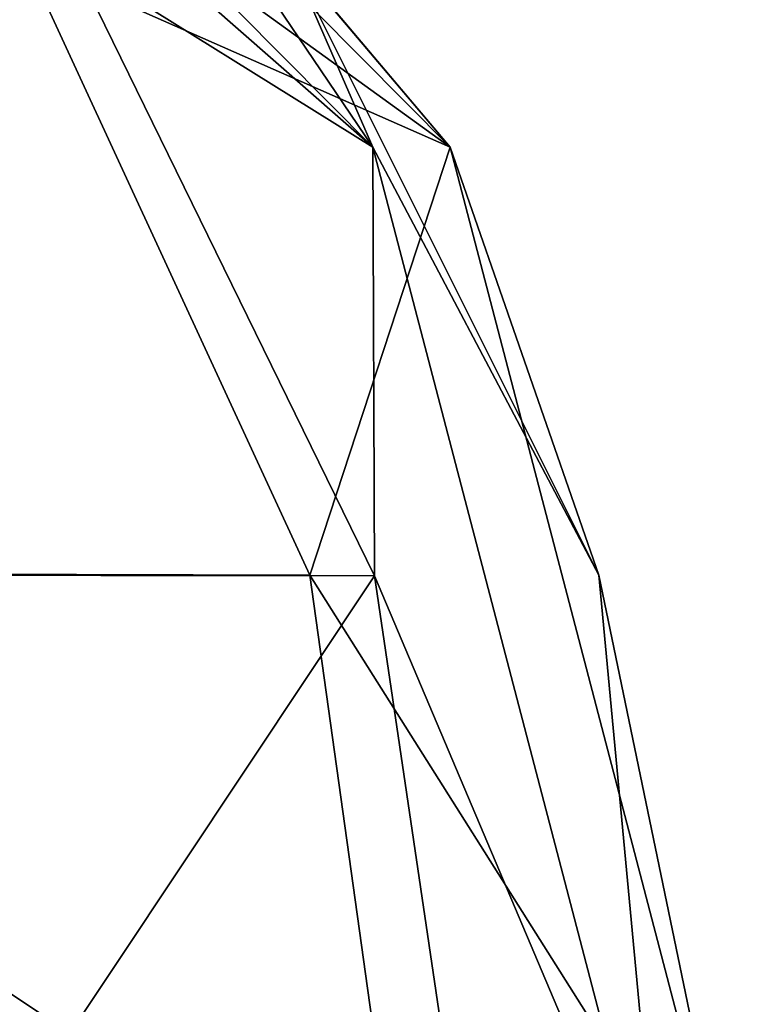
# Model space of a CAD drawing. Header units: inches. Extents: x -6.6 to 28, y -34.7 to 0.
# Tile 71 of 87: x 27.9349 to 28.0166, y -0.2232 to -0.1116. Entities that reach past the tile are written whole.
import ezdxf

# ---------------------------------------------------------------- set-up
doc = ezdxf.new("R2010")
doc.units = ezdxf.units.IN
doc.header["$LTSCALE"] = 0.03937
doc.header["$MEASUREMENT"] = 0
doc.layers.add('A-FURN-3-ST', color=151, linetype='Continuous')

msp = doc.modelspace()

# ---------------------------------------------------------------- meshes
at = {"layer": 'A-FURN-3-ST'}
mesh = msp.add_polyface(dxfattribs=at)
corners = [(27.68524, -0.25129, 17.67809), (27.64065, -1.76794, 17.67812), (27.82207, -0.25152, 17.51156), (27.78334, -1.7753, 17.50239), (27.92378, -0.25168, 17.32154), (27.97851, -0.25168, 5.30897), (27.86829, -1.77962, 5.19563), (27.87022, -0.25129, 5.1466), (27.79456, -1.77582, 5.11821), (27.70798, -0.2507, 5.03811), (27.74754, 0, 5.40448), (27.76656, 0, 5.50019), (27.79902, -0.0063, 5.38319), (27.89208, -0.0338, 5.50029), (27.91141, -0.07382, 5.33671), (27.98367, -0.12605, 5.50036), (27.93556, -0.10481, 5.32673), (27.96775, -0.17457, 5.31342), (27.86191, -0.17427, 5.15491), (27.83724, -0.10462, 5.17956), (27.70342, -0.17382, 5.04909), (27.69005, -0.10433, 5.08138), (28.01655, -0.25182, 5.50038), (27.73277, -0.00629, 5.28396), (27.69339, 0, 5.3233), (27.81876, -0.07368, 5.19803), (27.68004, -0.07347, 5.10552), (27.63355, -0.00627, 5.21771), (27.75779, 0, 16.90065), (27.81774, -0.00627, 11.20047), (27.88331, -0.0338, 16.90075), (27.93959, -0.07387, 11.20056), (27.9749, -0.12605, 16.90082), (27.96559, -0.1047, 11.20058), (28.00052, -0.17457, 11.20061), (28.00778, -0.25182, 16.90085), (27.65228, -0.10461, 17.6451), (27.67694, -0.17427, 17.66978), (27.81235, -0.17444, 17.50505), (27.78337, -0.10472, 17.48567), (27.91302, -0.17456, 17.31707), (27.88083, -0.1048, 17.30372), (27.97509, -0.17464, 17.11305), (27.94093, -0.10485, 17.10623), (27.9865, -0.25178, 17.11533), (27.91532, -0.07385, 17.10112), (27.79598, -0.0063, 17.0773), (27.74134, 0, 17.06639), (27.74432, -0.0063, 17.24708), (27.69288, 0, 17.22573), (27.76166, -0.07376, 17.47115), (27.8567, -0.07382, 17.29371), (27.66056, -0.00629, 17.40352)]
mesh.append_faces([[corners[k] for k in face] for face in [(0, 1, 2), (2, 3, 4), (5, 6, 7), (7, 8, 9), (10, 11, 12), (12, 11, 13), (12, 13, 14), (14, 13, 15), (14, 15, 16), (16, 15, 17), (16, 17, 18, 19), (19, 18, 20, 21), (9, 20, 7), (7, 20, 18), (7, 18, 5), (5, 18, 17), (5, 17, 22), (22, 17, 15), (23, 24, 12), (12, 24, 10), (23, 12, 14, 25), (25, 14, 16, 19), (25, 19, 21, 26), (23, 25, 26, 27), (11, 28, 29), (29, 28, 30), (29, 30, 31), (31, 30, 32), (31, 32, 33), (33, 32, 34), (33, 34, 15), (15, 34, 22), (22, 34, 35), (35, 34, 32), (33, 15, 31), (31, 15, 13), (31, 13, 29), (29, 13, 11), (36, 37, 38, 39), (39, 38, 40, 41), (41, 40, 42, 43), (43, 42, 32), (32, 42, 35), (35, 42, 44), (44, 42, 4), (4, 42, 40), (4, 40, 2), (2, 40, 38), (2, 38, 0), (0, 38, 37), (43, 32, 45), (45, 32, 30), (45, 30, 46), (46, 30, 28), (46, 28, 47), (46, 47, 48), (48, 47, 49), (50, 39, 41, 51), (51, 41, 43, 45), (52, 50, 51, 48), (48, 51, 45, 46)]])

doc.saveas('drawing.dxf')
